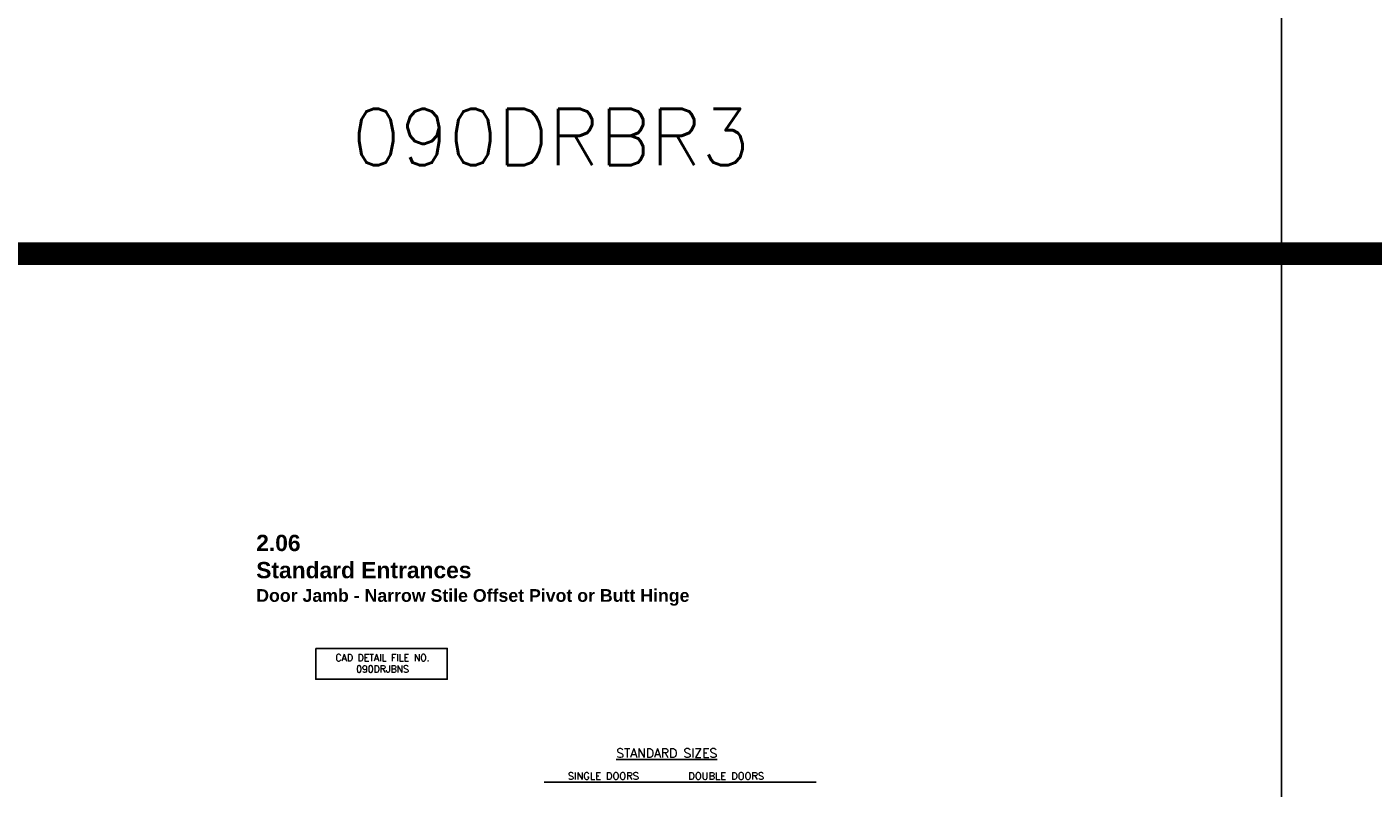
# Model space of a CAD drawing. Extents: x 0 to 123, y 0 to 90.
# Tile 24 of 59: x 30 to 45, y 69 to 77. Entities that reach past the tile are written whole.
import ezdxf

# ---------------------------------------------------------------- set-up
doc = ezdxf.new("R2010")
doc.units = 0
doc.header["$MEASUREMENT"] = 0
doc.layers.add('R-ANNO-TEXT', color=6, linetype='CONTINUOUS')
doc.layers.add('TITLE', color=7, linetype='CONTINUOUS')
doc.styles.get("Standard").update_dxf_attribs({"font": 'simplex'})

msp = doc.modelspace()

# ---------------------------------------------------------------- linework, layer by layer
at = {"layer": 'R-ANNO-TEXT'}
msp.add_line((35.5432067, 69.0432382), (38.5437934, 69.0432382), dxfattribs=at)
msp.add_lwpolyline([(33.0230977, 70.5202535), (34.4745776, 70.5202535), (34.4745776, 70.1781907), (33.0230977, 70.1781907)], close=True, dxfattribs=at)
at = {"layer": 'TITLE'}
msp.add_line((43.6785101, 89.8789502), (43.6785101, 14.8789502), dxfattribs=at)
at = {"layer": 'TITLE', "const_width": 0.25}
msp.add_lwpolyline([(0.25, 74.8789502), (122.9080005, 74.8789502)], dxfattribs=at)

# ---------------------------------------------------------------- texts
at = {"layer": 'R-ANNO-TEXT'}
for s, height, p in [('%%USTANDARD SIZES', 0.1, (36.3393061, 69.3133506)), ('SINGLE DOORS        DOUBLE DOORS', 0.08, (35.8040308, 69.0712149))]:
    msp.add_text(s, height=height, dxfattribs=at).set_placement(p)
at = {"layer": 'R-ANNO-TEXT', "insert": (33.7597799, 70.4546708), "char_height": 0.075, "width": 1.875, "attachment_point": 2}
msp.add_mtext('CAD DETAIL FILE NO.\\P090DRJBNS', dxfattribs=at)
at = {"layer": 'TITLE'}
msp.add_text('090DRBR3', height=0.625, dxfattribs=at).set_placement((33.4204177, 75.8535514))
at = {"layer": 'TITLE', "insert": (32.3659394, 71.7741498, 6.2106922), "char_height": 0.18, "width": 7.44, "attachment_point": 1}
msp.add_mtext('{\\fArial|b1|i0|c0|p34;2.06\\PStandard Entrances\\P\\H0.7778x;Door Jamb - Narrow Stile Offset Pivot or Butt Hinge}', dxfattribs=at)

doc.saveas('drawing.dxf')
